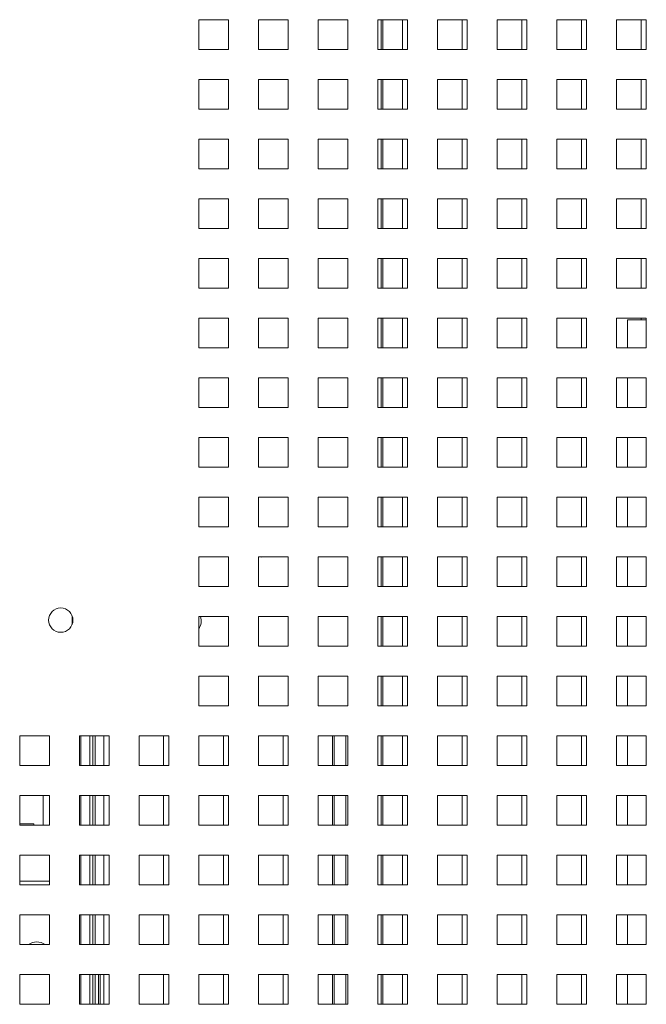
# Paper-space layout '4' of a CAD drawing. Header units: inches. Extents: x 1 to 109, y 1 to 85.
# Tile 25 of 49: x 88.83 to 92.33, y 24.35 to 29.85. Entities that reach past the tile are written whole.
import ezdxf

# ---------------------------------------------------------------- set-up
doc = ezdxf.new("R2010")
doc.units = ezdxf.units.IN
doc.header["$MEASUREMENT"] = 0

psp = doc.layouts.new('4')

# ---------------------------------------------------------------- linework, layer by layer
at = {"color": 7, "linetype": 'Continuous', "lineweight": 15, "ltscale": 5}
for p, q in [((89.9943, 29.8544), (89.8276, 29.8544)), ((89.8276, 29.8544), (89.8276, 29.6878)), ((89.9943, 29.6878), (89.9943, 29.8544)), ((90.3276, 29.8544), (90.161, 29.8544)), ((90.161, 29.8544), (90.161, 29.6878)), ((90.3276, 29.6878), (90.3276, 29.8544)), ((90.661, 29.8544), (90.4943, 29.8544)), ((90.4943, 29.8544), (90.4943, 29.6878)), ((90.661, 29.6878), (90.661, 29.8544)), ((90.9943, 29.8544), (90.8276, 29.8544)), ((90.8276, 29.8544), (90.8276, 29.6878)), ((90.8551, 29.6878), (90.8551, 29.8544)), ((90.9651, 29.8544), (90.9651, 29.6879)), ((90.9943, 29.6878), (90.9943, 29.8544)), ((91.3276, 29.8544), (91.161, 29.8544)), ((91.161, 29.8544), (91.161, 29.6878)), ((91.2985, 29.8544), (91.2985, 29.6879)), ((91.3276, 29.6878), (91.3276, 29.8544)), ((91.661, 29.8544), (91.4943, 29.8544)), ((91.4943, 29.8544), (91.4943, 29.6878)), ((91.6318, 29.8544), (91.6318, 29.6879)), ((91.661, 29.6878), (91.661, 29.8544)), ((91.9943, 29.8544), (91.8276, 29.8544)), ((91.8276, 29.8544), (91.8276, 29.6878)), ((91.9651, 29.8544), (91.9651, 29.6879)), ((91.9943, 29.6878), (91.9943, 29.8544)), ((92.3276, 29.8544), (92.161, 29.8544)), ((92.161, 29.8544), (92.161, 29.6878)), ((92.2985, 29.8544), (92.2985, 29.6879)), ((92.3276, 29.6878), (92.3276, 29.8544)), ((89.8276, 29.6878), (89.9943, 29.6878)), ((90.161, 29.6878), (90.3276, 29.6878)), ((90.4943, 29.6878), (90.661, 29.6878)), ((90.8276, 29.6878), (90.9943, 29.6878)), ((90.9651, 29.6879), (90.9943, 29.6879)), ((91.161, 29.6878), (91.3276, 29.6878)), ((91.2985, 29.6879), (91.3276, 29.6879)), ((91.4943, 29.6878), (91.661, 29.6878)), ((91.6318, 29.6879), (91.661, 29.6879)), ((91.8276, 29.6878), (91.9943, 29.6878)), ((91.9651, 29.6879), (91.9943, 29.6879)), ((92.161, 29.6878), (92.3276, 29.6878)), ((92.2985, 29.6879), (92.3276, 29.6879)), ((89.9943, 29.5211), (89.8276, 29.5211)), ((89.8276, 29.5211), (89.8276, 29.3544)), ((89.9943, 29.3544), (89.9943, 29.5211)), ((90.3276, 29.5211), (90.161, 29.5211)), ((90.161, 29.5211), (90.161, 29.3544)), ((90.3276, 29.3544), (90.3276, 29.5211)), ((90.661, 29.5211), (90.4943, 29.5211)), ((90.4943, 29.5211), (90.4943, 29.3544)), ((90.661, 29.3544), (90.661, 29.5211)), ((90.9943, 29.5211), (90.8276, 29.5211)), ((90.8276, 29.5211), (90.8276, 29.3544)), ((90.8551, 29.3544), (90.8551, 29.5211)), ((90.9651, 29.5211), (90.9651, 29.3546)), ((90.9943, 29.3544), (90.9943, 29.5211)), ((91.3276, 29.5211), (91.161, 29.5211)), ((91.161, 29.5211), (91.161, 29.3544)), ((91.2985, 29.5211), (91.2985, 29.3546)), ((91.3276, 29.3544), (91.3276, 29.5211)), ((91.661, 29.5211), (91.4943, 29.5211)), ((91.4943, 29.5211), (91.4943, 29.3544)), ((91.6318, 29.5211), (91.6318, 29.3546)), ((91.661, 29.3544), (91.661, 29.5211)), ((91.9943, 29.5211), (91.8276, 29.5211)), ((91.8276, 29.5211), (91.8276, 29.3544)), ((91.9651, 29.5211), (91.9651, 29.3546)), ((91.9943, 29.3544), (91.9943, 29.5211)), ((92.3276, 29.5211), (92.161, 29.5211)), ((92.161, 29.5211), (92.161, 29.3544)), ((92.2985, 29.5211), (92.2985, 29.3546)), ((92.3276, 29.3544), (92.3276, 29.5211)), ((89.8276, 29.3544), (89.9943, 29.3544)), ((90.161, 29.3544), (90.3276, 29.3544)), ((90.4943, 29.3544), (90.661, 29.3544)), ((90.8276, 29.3544), (90.9943, 29.3544)), ((90.9651, 29.3546), (90.9943, 29.3546)), ((91.161, 29.3544), (91.3276, 29.3544)), ((91.2985, 29.3546), (91.3276, 29.3546)), ((91.4943, 29.3544), (91.661, 29.3544)), ((91.6318, 29.3546), (91.661, 29.3546)), ((91.8276, 29.3544), (91.9943, 29.3544)), ((91.9651, 29.3546), (91.9943, 29.3546)), ((92.161, 29.3544), (92.3276, 29.3544)), ((92.2985, 29.3546), (92.3276, 29.3546)), ((89.9943, 29.1878), (89.8276, 29.1878)), ((89.8276, 29.1878), (89.8276, 29.0211)), ((89.9943, 29.0211), (89.9943, 29.1878)), ((90.3276, 29.1878), (90.161, 29.1878)), ((90.161, 29.1878), (90.161, 29.0211)), ((90.3276, 29.0211), (90.3276, 29.1878)), ((90.661, 29.1878), (90.4943, 29.1878)), ((90.4943, 29.1878), (90.4943, 29.0211)), ((90.661, 29.0211), (90.661, 29.1878)), ((90.9943, 29.1878), (90.8276, 29.1878)), ((90.8276, 29.1878), (90.8276, 29.0211)), ((90.8551, 29.0211), (90.8551, 29.1878)), ((90.9651, 29.1878), (90.9651, 29.0213)), ((90.9943, 29.0211), (90.9943, 29.1878)), ((91.3276, 29.1878), (91.161, 29.1878)), ((91.161, 29.1878), (91.161, 29.0211)), ((91.2985, 29.1878), (91.2985, 29.0213)), ((91.3276, 29.0211), (91.3276, 29.1878)), ((91.661, 29.1878), (91.4943, 29.1878)), ((91.4943, 29.1878), (91.4943, 29.0211)), ((91.6318, 29.1878), (91.6318, 29.0213)), ((91.661, 29.0211), (91.661, 29.1878)), ((91.9943, 29.1878), (91.8276, 29.1878)), ((91.8276, 29.1878), (91.8276, 29.0211)), ((91.9651, 29.1878), (91.9651, 29.0213)), ((91.9943, 29.0211), (91.9943, 29.1878)), ((92.3276, 29.1878), (92.161, 29.1878)), ((92.161, 29.1878), (92.161, 29.0211)), ((92.2985, 29.1878), (92.2985, 29.0213)), ((92.3276, 29.0211), (92.3276, 29.1878)), ((89.8276, 29.0211), (89.9943, 29.0211)), ((90.161, 29.0211), (90.3276, 29.0211)), ((90.4943, 29.0211), (90.661, 29.0211)), ((90.8276, 29.0211), (90.9943, 29.0211)), ((90.9651, 29.0213), (90.9943, 29.0213)), ((91.161, 29.0211), (91.3276, 29.0211)), ((91.2985, 29.0213), (91.3276, 29.0213)), ((91.4943, 29.0211), (91.661, 29.0211)), ((91.6318, 29.0213), (91.661, 29.0213)), ((91.8276, 29.0211), (91.9943, 29.0211)), ((91.9651, 29.0213), (91.9943, 29.0213)), ((92.161, 29.0211), (92.3276, 29.0211)), ((92.2985, 29.0213), (92.3276, 29.0213)), ((89.9943, 28.8544), (89.8276, 28.8544)), ((89.8276, 28.8544), (89.8276, 28.6878)), ((89.9943, 28.6878), (89.9943, 28.8544)), ((90.3276, 28.8544), (90.161, 28.8544)), ((90.161, 28.8544), (90.161, 28.6878)), ((90.3276, 28.6878), (90.3276, 28.8544)), ((90.661, 28.8544), (90.4943, 28.8544)), ((90.4943, 28.8544), (90.4943, 28.6878)), ((90.661, 28.6878), (90.661, 28.8544)), ((90.9943, 28.8544), (90.8276, 28.8544)), ((90.8276, 28.8544), (90.8276, 28.6878)), ((90.8551, 28.6878), (90.8551, 28.8544)), ((90.9651, 28.8544), (90.9651, 28.6879)), ((90.9943, 28.6878), (90.9943, 28.8544)), ((91.3276, 28.8544), (91.161, 28.8544)), ((91.161, 28.8544), (91.161, 28.6878)), ((91.2985, 28.8544), (91.2985, 28.6879)), ((91.3276, 28.6878), (91.3276, 28.8544)), ((91.661, 28.8544), (91.4943, 28.8544)), ((91.4943, 28.8544), (91.4943, 28.6878)), ((91.6318, 28.8544), (91.6318, 28.6879)), ((91.661, 28.6878), (91.661, 28.8544)), ((91.9943, 28.8544), (91.8276, 28.8544)), ((91.8276, 28.8544), (91.8276, 28.6878)), ((91.9651, 28.8544), (91.9651, 28.6879)), ((91.9943, 28.6878), (91.9943, 28.8544)), ((92.3276, 28.8544), (92.161, 28.8544)), ((92.161, 28.8544), (92.161, 28.6878)), ((92.2985, 28.8544), (92.2985, 28.6879)), ((92.3276, 28.6878), (92.3276, 28.8544)), ((89.8276, 28.6878), (89.9943, 28.6878)), ((90.161, 28.6878), (90.3276, 28.6878)), ((90.4943, 28.6878), (90.661, 28.6878)), ((90.8276, 28.6878), (90.9943, 28.6878)), ((90.9651, 28.6879), (90.9943, 28.6879)), ((91.161, 28.6878), (91.3276, 28.6878)), ((91.2985, 28.6879), (91.3276, 28.6879)), ((91.4943, 28.6878), (91.661, 28.6878)), ((91.6318, 28.6879), (91.661, 28.6879)), ((91.8276, 28.6878), (91.9943, 28.6878)), ((91.9651, 28.6879), (91.9943, 28.6879)), ((92.161, 28.6878), (92.3276, 28.6878)), ((92.2985, 28.6879), (92.3276, 28.6879)), ((89.9943, 28.5211), (89.8276, 28.5211)), ((89.8276, 28.5211), (89.8276, 28.3544)), ((89.9943, 28.3544), (89.9943, 28.5211)), ((90.3276, 28.5211), (90.161, 28.5211)), ((90.161, 28.5211), (90.161, 28.3544)), ((90.3276, 28.3544), (90.3276, 28.5211)), ((90.661, 28.5211), (90.4943, 28.5211)), ((90.4943, 28.5211), (90.4943, 28.3544)), ((90.661, 28.3544), (90.661, 28.5211)), ((90.9943, 28.5211), (90.8276, 28.5211)), ((90.8276, 28.5211), (90.8276, 28.3544)), ((90.8551, 28.3544), (90.8551, 28.5211)), ((90.9651, 28.5211), (90.9651, 28.3546)), ((90.9943, 28.3544), (90.9943, 28.5211)), ((91.3276, 28.5211), (91.161, 28.5211)), ((91.161, 28.5211), (91.161, 28.3544)), ((91.2985, 28.5211), (91.2985, 28.3546)), ((91.3276, 28.3544), (91.3276, 28.5211)), ((91.661, 28.5211), (91.4943, 28.5211)), ((91.4943, 28.5211), (91.4943, 28.3544)), ((91.6318, 28.5211), (91.6318, 28.3546)), ((91.661, 28.3544), (91.661, 28.5211)), ((91.9943, 28.5211), (91.8276, 28.5211)), ((91.8276, 28.5211), (91.8276, 28.3544)), ((91.9651, 28.5211), (91.9651, 28.3546)), ((91.9943, 28.3544), (91.9943, 28.5211)), ((92.3276, 28.5211), (92.161, 28.5211)), ((92.161, 28.5211), (92.161, 28.3544)), ((92.2985, 28.5211), (92.2985, 28.3546)), ((92.3276, 28.3544), (92.3276, 28.5211)), ((89.8276, 28.3544), (89.9943, 28.3544)), ((90.161, 28.3544), (90.3276, 28.3544)), ((90.4943, 28.3544), (90.661, 28.3544)), ((90.8276, 28.3544), (90.9943, 28.3544)), ((90.9651, 28.3546), (90.9943, 28.3546)), ((91.161, 28.3544), (91.3276, 28.3544)), ((91.2985, 28.3546), (91.3276, 28.3546)), ((91.4943, 28.3544), (91.661, 28.3544)), ((91.6318, 28.3546), (91.661, 28.3546)), ((91.8276, 28.3544), (91.9943, 28.3544)), ((91.9651, 28.3546), (91.9943, 28.3546)), ((92.161, 28.3544), (92.3276, 28.3544)), ((92.2985, 28.3546), (92.3276, 28.3546)), ((89.9943, 28.1878), (89.8276, 28.1878)), ((89.8276, 28.1878), (89.8276, 28.0211)), ((89.9943, 28.0211), (89.9943, 28.1878)), ((90.3276, 28.1878), (90.161, 28.1878)), ((90.161, 28.1878), (90.161, 28.0211)), ((90.3276, 28.0211), (90.3276, 28.1878)), ((90.661, 28.1878), (90.4943, 28.1878)), ((90.4943, 28.1878), (90.4943, 28.0211)), ((90.661, 28.0211), (90.661, 28.1878)), ((90.9943, 28.1878), (90.8276, 28.1878)), ((90.8276, 28.1878), (90.8276, 28.0211)), ((90.8551, 28.0211), (90.8551, 28.1878)), ((90.9651, 28.1878), (90.9651, 28.0213)), ((90.9943, 28.0211), (90.9943, 28.1878)), ((91.3276, 28.1878), (91.161, 28.1878)), ((91.161, 28.1878), (91.161, 28.0211)), ((91.2985, 28.1878), (91.2985, 28.0213)), ((91.3276, 28.0211), (91.3276, 28.1878)), ((91.661, 28.1878), (91.4943, 28.1878)), ((91.4943, 28.1878), (91.4943, 28.0211)), ((91.6318, 28.1878), (91.6318, 28.0213)), ((91.661, 28.0211), (91.661, 28.1878)), ((91.9943, 28.1878), (91.8276, 28.1878)), ((91.8276, 28.1878), (91.8276, 28.0211)), ((91.9651, 28.1878), (91.9651, 28.0213)), ((91.9943, 28.0211), (91.9943, 28.1878)), ((92.3276, 28.1878), (92.161, 28.1878)), ((92.161, 28.1878), (92.161, 28.0211)), ((92.2218, 28.1786), (92.2218, 28.0211)), ((92.2218, 28.1786), (92.3276, 28.1786)), ((92.2985, 28.1878), (92.2985, 28.1786)), ((92.3276, 28.0211), (92.3276, 28.1878)), ((89.8276, 28.0211), (89.9943, 28.0211)), ((90.161, 28.0211), (90.3276, 28.0211)), ((90.4943, 28.0211), (90.661, 28.0211)), ((90.8276, 28.0211), (90.9943, 28.0211)), ((90.9651, 28.0213), (90.9943, 28.0213)), ((91.161, 28.0211), (91.3276, 28.0211)), ((91.2985, 28.0213), (91.3276, 28.0213)), ((91.4943, 28.0211), (91.661, 28.0211)), ((91.6318, 28.0213), (91.661, 28.0213)), ((91.8276, 28.0211), (91.9943, 28.0211)), ((91.9651, 28.0213), (91.9943, 28.0213)), ((92.161, 28.0211), (92.3276, 28.0211)), ((89.9943, 27.8544), (89.8276, 27.8544)), ((89.8276, 27.8544), (89.8276, 27.6878)), ((89.9943, 27.6878), (89.9943, 27.8544)), ((90.3276, 27.8544), (90.161, 27.8544)), ((90.161, 27.8544), (90.161, 27.6878)), ((90.3276, 27.6878), (90.3276, 27.8544)), ((90.661, 27.8544), (90.4943, 27.8544)), ((90.4943, 27.8544), (90.4943, 27.6878)), ((90.661, 27.6878), (90.661, 27.8544)), ((90.9943, 27.8544), (90.8276, 27.8544)), ((90.8276, 27.8544), (90.8276, 27.6878)), ((90.8551, 27.6878), (90.8551, 27.8544)), ((90.9651, 27.8544), (90.9651, 27.6879)), ((90.9943, 27.6878), (90.9943, 27.8544)), ((91.3276, 27.8544), (91.161, 27.8544)), ((91.161, 27.8544), (91.161, 27.6878)), ((91.2985, 27.8544), (91.2985, 27.6879)), ((91.3276, 27.6878), (91.3276, 27.8544)), ((91.661, 27.8544), (91.4943, 27.8544)), ((91.4943, 27.8544), (91.4943, 27.6878)), ((91.6318, 27.8544), (91.6318, 27.6879)), ((91.661, 27.6878), (91.661, 27.8544)), ((91.9943, 27.8544), (91.8276, 27.8544)), ((91.8276, 27.8544), (91.8276, 27.6878)), ((91.9651, 27.8544), (91.9651, 27.6879)), ((91.9943, 27.6878), (91.9943, 27.8544)), ((92.3276, 27.8544), (92.161, 27.8544)), ((92.161, 27.8544), (92.161, 27.6878)), ((92.2218, 27.8544), (92.2218, 27.6878)), ((92.3276, 27.6878), (92.3276, 27.8544)), ((89.8276, 27.6878), (89.9943, 27.6878)), ((90.161, 27.6878), (90.3276, 27.6878)), ((90.4943, 27.6878), (90.661, 27.6878)), ((90.8276, 27.6878), (90.9943, 27.6878)), ((90.9651, 27.6879), (90.9943, 27.6879)), ((91.161, 27.6878), (91.3276, 27.6878)), ((91.2985, 27.6879), (91.3276, 27.6879)), ((91.4943, 27.6878), (91.661, 27.6878)), ((91.6318, 27.6879), (91.661, 27.6879)), ((91.8276, 27.6878), (91.9943, 27.6878)), ((91.9651, 27.6879), (91.9943, 27.6879)), ((92.161, 27.6878), (92.3276, 27.6878)), ((89.9943, 27.5211), (89.8276, 27.5211)), ((89.8276, 27.5211), (89.8276, 27.3544)), ((89.9943, 27.3544), (89.9943, 27.5211)), ((90.3276, 27.5211), (90.161, 27.5211)), ((90.161, 27.5211), (90.161, 27.3544)), ((90.3276, 27.3544), (90.3276, 27.5211)), ((90.661, 27.5211), (90.4943, 27.5211)), ((90.4943, 27.5211), (90.4943, 27.3544)), ((90.661, 27.3544), (90.661, 27.5211)), ((90.9943, 27.5211), (90.8276, 27.5211)), ((90.8276, 27.5211), (90.8276, 27.3544)), ((90.8551, 27.3544), (90.8551, 27.5211)), ((90.9651, 27.5211), (90.9651, 27.3546)), ((90.9943, 27.3544), (90.9943, 27.5211)), ((91.3276, 27.5211), (91.161, 27.5211)), ((91.161, 27.5211), (91.161, 27.3544)), ((91.2985, 27.5211), (91.2985, 27.3546)), ((91.3276, 27.3544), (91.3276, 27.5211)), ((91.661, 27.5211), (91.4943, 27.5211)), ((91.4943, 27.5211), (91.4943, 27.3544)), ((91.6318, 27.5211), (91.6318, 27.3546)), ((91.661, 27.3544), (91.661, 27.5211)), ((91.9943, 27.5211), (91.8276, 27.5211)), ((91.8276, 27.5211), (91.8276, 27.3544)), ((91.9651, 27.5211), (91.9651, 27.3546)), ((91.9943, 27.3544), (91.9943, 27.5211)), ((92.3276, 27.5211), (92.161, 27.5211)), ((92.161, 27.5211), (92.161, 27.3544)), ((92.2218, 27.5211), (92.2218, 27.3544)), ((92.3276, 27.3544), (92.3276, 27.5211)), ((89.8276, 27.3544), (89.9943, 27.3544)), ((90.161, 27.3544), (90.3276, 27.3544)), ((90.4943, 27.3544), (90.661, 27.3544)), ((90.8276, 27.3544), (90.9943, 27.3544)), ((90.9651, 27.3546), (90.9943, 27.3546)), ((91.161, 27.3544), (91.3276, 27.3544)), ((91.2985, 27.3546), (91.3276, 27.3546)), ((91.4943, 27.3544), (91.661, 27.3544)), ((91.6318, 27.3546), (91.661, 27.3546)), ((91.8276, 27.3544), (91.9943, 27.3544)), ((91.9651, 27.3546), (91.9943, 27.3546)), ((92.161, 27.3544), (92.3276, 27.3544)), ((89.9943, 27.1878), (89.8276, 27.1878)), ((89.8276, 27.1878), (89.8276, 27.0211)), ((89.9943, 27.0211), (89.9943, 27.1878)), ((90.3276, 27.1878), (90.161, 27.1878)), ((90.161, 27.1878), (90.161, 27.0211)), ((90.3276, 27.0211), (90.3276, 27.1878)), ((90.661, 27.1878), (90.4943, 27.1878)), ((90.4943, 27.1878), (90.4943, 27.0211)), ((90.661, 27.0211), (90.661, 27.1878)), ((90.9943, 27.1878), (90.8276, 27.1878)), ((90.8276, 27.1878), (90.8276, 27.0211)), ((90.8551, 27.0211), (90.8551, 27.1878)), ((90.9651, 27.1878), (90.9651, 27.0213)), ((90.9943, 27.0211), (90.9943, 27.1878)), ((91.3276, 27.1878), (91.161, 27.1878)), ((91.161, 27.1878), (91.161, 27.0211)), ((91.2985, 27.1878), (91.2985, 27.0213)), ((91.3276, 27.0211), (91.3276, 27.1878)), ((91.661, 27.1878), (91.4943, 27.1878)), ((91.4943, 27.1878), (91.4943, 27.0211)), ((91.6318, 27.1878), (91.6318, 27.0213)), ((91.661, 27.0211), (91.661, 27.1878)), ((91.9943, 27.1878), (91.8276, 27.1878)), ((91.8276, 27.1878), (91.8276, 27.0211)), ((91.9651, 27.1878), (91.9651, 27.0213)), ((91.9943, 27.0211), (91.9943, 27.1878)), ((92.3276, 27.1878), (92.161, 27.1878)), ((92.161, 27.1878), (92.161, 27.0211)), ((92.2218, 27.1878), (92.2218, 27.0211)), ((92.3276, 27.0211), (92.3276, 27.1878)), ((89.8276, 27.0211), (89.9943, 27.0211)), ((90.161, 27.0211), (90.3276, 27.0211)), ((90.4943, 27.0211), (90.661, 27.0211)), ((90.8276, 27.0211), (90.9943, 27.0211)), ((90.9651, 27.0213), (90.9943, 27.0213)), ((91.161, 27.0211), (91.3276, 27.0211)), ((91.2985, 27.0213), (91.3276, 27.0213)), ((91.4943, 27.0211), (91.661, 27.0211)), ((91.6318, 27.0213), (91.661, 27.0213)), ((91.8276, 27.0211), (91.9943, 27.0211)), ((91.9651, 27.0213), (91.9943, 27.0213)), ((92.161, 27.0211), (92.3276, 27.0211)), ((89.9943, 26.8544), (89.8276, 26.8544)), ((89.8276, 26.8544), (89.8276, 26.6878)), ((89.9943, 26.6878), (89.9943, 26.8544)), ((90.3276, 26.8544), (90.161, 26.8544)), ((90.161, 26.8544), (90.161, 26.6878)), ((90.1787, 26.8544), (90.1797, 26.8526)), ((90.1794, 26.8538), (90.1817, 26.8544)), ((90.1861, 26.8541), (90.1863, 26.8544)), ((90.3276, 26.6878), (90.3276, 26.8544)), ((90.661, 26.8544), (90.4943, 26.8544)), ((90.4943, 26.8544), (90.4943, 26.6878)), ((90.661, 26.6878), (90.661, 26.8544)), ((90.9943, 26.8544), (90.8276, 26.8544)), ((90.8276, 26.8544), (90.8276, 26.6878)), ((90.8551, 26.6878), (90.8551, 26.8544)), ((90.9651, 26.8544), (90.9651, 26.6879)), ((90.9943, 26.6878), (90.9943, 26.8544)), ((91.3276, 26.8544), (91.161, 26.8544)), ((91.161, 26.8544), (91.161, 26.6878)), ((91.2985, 26.8544), (91.2985, 26.6879)), ((91.3276, 26.6878), (91.3276, 26.8544)), ((91.661, 26.8544), (91.4943, 26.8544)), ((91.4943, 26.8544), (91.4943, 26.6878)), ((91.6318, 26.8544), (91.6318, 26.6879)), ((91.661, 26.6878), (91.661, 26.8544)), ((91.9943, 26.8544), (91.8276, 26.8544)), ((91.8276, 26.8544), (91.8276, 26.6878)), ((91.9651, 26.8544), (91.9651, 26.6879)), ((91.9943, 26.6878), (91.9943, 26.8544)), ((92.3276, 26.8544), (92.161, 26.8544)), ((92.161, 26.8544), (92.161, 26.6878)), ((92.2218, 26.8544), (92.2218, 26.6878)), ((92.3276, 26.6878), (92.3276, 26.8544)), ((89.8276, 26.6878), (89.9943, 26.6878)), ((90.161, 26.6878), (90.3276, 26.6878)), ((90.4943, 26.6878), (90.661, 26.6878)), ((90.8276, 26.6878), (90.9943, 26.6878)), ((90.9651, 26.6879), (90.9943, 26.6879)), ((91.161, 26.6878), (91.3276, 26.6878)), ((91.2985, 26.6879), (91.3276, 26.6879)), ((91.4943, 26.6878), (91.661, 26.6878)), ((91.6318, 26.6879), (91.661, 26.6879)), ((91.8276, 26.6878), (91.9943, 26.6878)), ((91.9651, 26.6879), (91.9943, 26.6879)), ((92.161, 26.6878), (92.3276, 26.6878)), ((89.9943, 26.5211), (89.8276, 26.5211)), ((89.8276, 26.5211), (89.8276, 26.3544)), ((89.9943, 26.3544), (89.9943, 26.5211)), ((90.3276, 26.5211), (90.161, 26.5211)), ((90.161, 26.5211), (90.161, 26.3544)), ((90.3276, 26.3544), (90.3276, 26.5211)), ((90.661, 26.5211), (90.4943, 26.5211)), ((90.4943, 26.5211), (90.4943, 26.3544)), ((90.661, 26.3544), (90.661, 26.5211)), ((90.9943, 26.5211), (90.8276, 26.5211)), ((90.8276, 26.5211), (90.8276, 26.3544)), ((90.8551, 26.3544), (90.8551, 26.5211)), ((90.9651, 26.5211), (90.9651, 26.3546)), ((90.9943, 26.3544), (90.9943, 26.5211)), ((91.3276, 26.5211), (91.161, 26.5211)), ((91.161, 26.5211), (91.161, 26.3544)), ((91.2985, 26.5211), (91.2985, 26.3546)), ((91.3276, 26.3544), (91.3276, 26.5211)), ((91.661, 26.5211), (91.4943, 26.5211)), ((91.4943, 26.5211), (91.4943, 26.3544)), ((91.6318, 26.5211), (91.6318, 26.3546)), ((91.661, 26.3544), (91.661, 26.5211)), ((91.9943, 26.5211), (91.8276, 26.5211)), ((91.8276, 26.5211), (91.8276, 26.3544)), ((91.9651, 26.5211), (91.9651, 26.3546)), ((91.9943, 26.3544), (91.9943, 26.5211)), ((92.3276, 26.5211), (92.161, 26.5211)), ((92.161, 26.5211), (92.161, 26.3544)), ((92.2218, 26.5211), (92.2218, 26.3544)), ((92.3276, 26.3544), (92.3276, 26.5211)), ((89.8276, 26.3544), (89.9943, 26.3544)), ((90.161, 26.3544), (90.3276, 26.3544)), ((90.4943, 26.3544), (90.661, 26.3544)), ((90.8276, 26.3544), (90.9943, 26.3544)), ((90.9651, 26.3546), (90.9943, 26.3546)), ((91.161, 26.3544), (91.3276, 26.3544)), ((91.2985, 26.3546), (91.3276, 26.3546)), ((91.4943, 26.3544), (91.661, 26.3544)), ((91.6318, 26.3546), (91.661, 26.3546)), ((91.8276, 26.3544), (91.9943, 26.3544)), ((91.9651, 26.3546), (91.9943, 26.3546)), ((92.161, 26.3544), (92.3276, 26.3544)), ((89.9943, 26.1878), (89.8276, 26.1878)), ((89.8276, 26.1878), (89.8276, 26.0211)), ((89.9943, 26.0211), (89.9943, 26.1878)), ((90.3276, 26.1878), (90.161, 26.1878)), ((90.161, 26.1878), (90.161, 26.0211)), ((90.3276, 26.0211), (90.3276, 26.1878)), ((90.661, 26.1878), (90.4943, 26.1878)), ((90.4943, 26.1878), (90.4943, 26.0211)), ((90.661, 26.0211), (90.661, 26.1878)), ((90.9943, 26.1878), (90.8276, 26.1878)), ((90.8276, 26.1878), (90.8276, 26.0211)), ((90.8551, 26.0211), (90.8551, 26.1878)), ((90.9651, 26.1878), (90.9651, 26.0213)), ((90.9943, 26.0211), (90.9943, 26.1878)), ((91.3276, 26.1878), (91.161, 26.1878)), ((91.161, 26.1878), (91.161, 26.0211)), ((91.2985, 26.1878), (91.2985, 26.0213)), ((91.3276, 26.0211), (91.3276, 26.1878)), ((91.661, 26.1878), (91.4943, 26.1878)), ((91.4943, 26.1878), (91.4943, 26.0211)), ((91.6318, 26.1878), (91.6318, 26.0213)), ((91.661, 26.0211), (91.661, 26.1878)), ((91.9943, 26.1878), (91.8276, 26.1878)), ((91.8276, 26.1878), (91.8276, 26.0211)), ((91.9651, 26.1878), (91.9651, 26.0213)), ((91.9943, 26.0211), (91.9943, 26.1878)), ((92.3276, 26.1878), (92.161, 26.1878)), ((92.161, 26.1878), (92.161, 26.0211)), ((92.2218, 26.1878), (92.2218, 26.0211)), ((92.3276, 26.0211), (92.3276, 26.1878)), ((89.8276, 26.0211), (89.9943, 26.0211)), ((90.161, 26.0211), (90.3276, 26.0211)), ((90.4943, 26.0211), (90.661, 26.0211)), ((90.8276, 26.0211), (90.9943, 26.0211)), ((90.9651, 26.0213), (90.9943, 26.0213)), ((91.161, 26.0211), (91.3276, 26.0211)), ((91.2985, 26.0213), (91.3276, 26.0213)), ((91.4943, 26.0211), (91.661, 26.0211)), ((91.6318, 26.0213), (91.661, 26.0213)), ((91.8276, 26.0211), (91.9943, 26.0211)), ((91.9651, 26.0213), (91.9943, 26.0213)), ((92.161, 26.0211), (92.3276, 26.0211)), ((88.9943, 25.8544), (88.8276, 25.8544)), ((88.8276, 25.8544), (88.8276, 25.6878)), ((88.9943, 25.6878), (88.9943, 25.8544)), ((89.3276, 25.8544), (89.161, 25.8544)), ((89.161, 25.8544), (89.161, 25.6878)), ((89.1695, 25.8544), (89.1695, 25.6878)), ((89.2193, 25.8544), (89.2193, 25.6878)), ((89.236, 25.8544), (89.236, 25.6878)), ((89.2485, 25.8544), (89.2485, 25.6878)), ((89.2985, 25.8544), (89.2985, 25.6879)), ((89.3276, 25.6878), (89.3276, 25.8544)), ((89.661, 25.8544), (89.4943, 25.8544)), ((89.4943, 25.8544), (89.4943, 25.6878)), ((89.6318, 25.8544), (89.6318, 25.6879)), ((89.661, 25.6878), (89.661, 25.8544)), ((89.9943, 25.8544), (89.8276, 25.8544)), ((89.8276, 25.8544), (89.8276, 25.6878)), ((89.9651, 25.8544), (89.9651, 25.6879)), ((89.9943, 25.6878), (89.9943, 25.8544)), ((90.3276, 25.8544), (90.161, 25.8544)), ((90.161, 25.8544), (90.161, 25.6878)), ((90.2985, 25.8544), (90.2985, 25.6879)), ((90.3276, 25.6878), (90.3276, 25.8544)), ((90.661, 25.8544), (90.4943, 25.8544)), ((90.4943, 25.8544), (90.4943, 25.6878)), ((90.5751, 25.8544), (90.5751, 25.6878)), ((90.661, 25.6878), (90.661, 25.8544)), ((90.9943, 25.8544), (90.8276, 25.8544)), ((90.8276, 25.8544), (90.8276, 25.6878)), ((90.8551, 25.6878), (90.8551, 25.8544)), ((90.9651, 25.8544), (90.9651, 25.6879)), ((90.9943, 25.6878), (90.9943, 25.8544)), ((91.3276, 25.8544), (91.161, 25.8544)), ((91.161, 25.8544), (91.161, 25.6878)), ((91.2985, 25.8544), (91.2985, 25.6879)), ((91.3276, 25.6878), (91.3276, 25.8544)), ((91.661, 25.8544), (91.4943, 25.8544)), ((91.4943, 25.8544), (91.4943, 25.6878)), ((91.6318, 25.8544), (91.6318, 25.6879)), ((91.661, 25.6878), (91.661, 25.8544)), ((91.9943, 25.8544), (91.8276, 25.8544)), ((91.8276, 25.8544), (91.8276, 25.6878)), ((91.9651, 25.8544), (91.9651, 25.6879)), ((91.9943, 25.6878), (91.9943, 25.8544)), ((92.3276, 25.8544), (92.161, 25.8544)), ((92.161, 25.8544), (92.161, 25.6878)), ((92.2218, 25.8544), (92.2218, 25.6878)), ((92.3276, 25.6878), (92.3276, 25.8544)), ((88.8276, 25.6878), (88.9943, 25.6878)), ((89.161, 25.6878), (89.3276, 25.6878)), ((89.2985, 25.6879), (89.3276, 25.6879)), ((89.4943, 25.6878), (89.661, 25.6878)), ((89.6318, 25.6879), (89.661, 25.6879)), ((89.8276, 25.6878), (89.9943, 25.6878)), ((89.9651, 25.6879), (89.9943, 25.6879)), ((90.161, 25.6878), (90.3276, 25.6878)), ((90.2985, 25.6879), (90.3276, 25.6879)), ((90.4943, 25.6878), (90.661, 25.6878)), ((90.8276, 25.6878), (90.9943, 25.6878)), ((90.9651, 25.6879), (90.9943, 25.6879)), ((91.161, 25.6878), (91.3276, 25.6878)), ((91.2985, 25.6879), (91.3276, 25.6879)), ((91.4943, 25.6878), (91.661, 25.6878)), ((91.6318, 25.6879), (91.661, 25.6879)), ((91.8276, 25.6878), (91.9943, 25.6878)), ((91.9651, 25.6879), (91.9943, 25.6879)), ((92.161, 25.6878), (92.3276, 25.6878)), ((88.9943, 25.5211), (88.8276, 25.5211)), ((88.8276, 25.5211), (88.8276, 25.3544)), ((88.9593, 25.3544), (88.9593, 25.5211)), ((88.9943, 25.3544), (88.9943, 25.5211)), ((89.3276, 25.5211), (89.161, 25.5211)), ((89.161, 25.5211), (89.161, 25.3544)), ((89.1695, 25.5211), (89.1695, 25.3544)), ((89.2193, 25.5211), (89.2193, 25.3544)), ((89.236, 25.5211), (89.236, 25.3544)), ((89.2485, 25.5211), (89.2485, 25.3544)), ((89.2985, 25.5211), (89.2985, 25.3546)), ((89.3276, 25.3544), (89.3276, 25.5211)), ((89.661, 25.5211), (89.4943, 25.5211)), ((89.4943, 25.5211), (89.4943, 25.3544)), ((89.6318, 25.5211), (89.6318, 25.3546)), ((89.661, 25.3544), (89.661, 25.5211)), ((89.9943, 25.5211), (89.8276, 25.5211)), ((89.8276, 25.5211), (89.8276, 25.3544)), ((89.9651, 25.5211), (89.9651, 25.3546)), ((89.9943, 25.3544), (89.9943, 25.5211)), ((90.3276, 25.5211), (90.161, 25.5211)), ((90.161, 25.5211), (90.161, 25.3544)), ((90.2985, 25.5211), (90.2985, 25.3546)), ((90.3276, 25.3544), (90.3276, 25.5211)), ((90.661, 25.5211), (90.4943, 25.5211)), ((90.4943, 25.5211), (90.4943, 25.3544)), ((90.5751, 25.5211), (90.5751, 25.3544)), ((90.661, 25.3544), (90.661, 25.5211)), ((90.9943, 25.5211), (90.8276, 25.5211)), ((90.8276, 25.5211), (90.8276, 25.3544)), ((90.8551, 25.3544), (90.8551, 25.5211)), ((90.9651, 25.5211), (90.9651, 25.3546)), ((90.9943, 25.3544), (90.9943, 25.5211)), ((91.3276, 25.5211), (91.161, 25.5211)), ((91.161, 25.5211), (91.161, 25.3544)), ((91.2985, 25.5211), (91.2985, 25.3546)), ((91.3276, 25.3544), (91.3276, 25.5211)), ((91.661, 25.5211), (91.4943, 25.5211)), ((91.4943, 25.5211), (91.4943, 25.3544)), ((91.6318, 25.5211), (91.6318, 25.3546)), ((91.661, 25.3544), (91.661, 25.5211)), ((91.9943, 25.5211), (91.8276, 25.5211)), ((91.8276, 25.5211), (91.8276, 25.3544)), ((91.9651, 25.5211), (91.9651, 25.3546)), ((91.9943, 25.3544), (91.9943, 25.5211)), ((92.3276, 25.5211), (92.161, 25.5211)), ((92.161, 25.5211), (92.161, 25.3544)), ((92.2218, 25.5211), (92.2218, 25.3544)), ((92.3276, 25.3544), (92.3276, 25.5211)), ((88.8276, 25.3625), (88.9072, 25.3625)), ((88.9072, 25.3544), (88.9072, 25.3625)), ((88.8276, 25.3544), (88.9943, 25.3544)), ((89.161, 25.3544), (89.3276, 25.3544)), ((89.2985, 25.3546), (89.3276, 25.3546)), ((89.4943, 25.3544), (89.661, 25.3544)), ((89.6318, 25.3546), (89.661, 25.3546)), ((89.8276, 25.3544), (89.9943, 25.3544)), ((89.9651, 25.3546), (89.9943, 25.3546)), ((90.161, 25.3544), (90.3276, 25.3544)), ((90.2985, 25.3546), (90.3276, 25.3546)), ((90.4943, 25.3544), (90.661, 25.3544)), ((90.8276, 25.3544), (90.9943, 25.3544)), ((90.9651, 25.3546), (90.9943, 25.3546)), ((91.161, 25.3544), (91.3276, 25.3544)), ((91.2985, 25.3546), (91.3276, 25.3546)), ((91.4943, 25.3544), (91.661, 25.3544)), ((91.6318, 25.3546), (91.661, 25.3546)), ((91.8276, 25.3544), (91.9943, 25.3544)), ((91.9651, 25.3546), (91.9943, 25.3546)), ((92.161, 25.3544), (92.3276, 25.3544)), ((88.9943, 25.1878), (88.8276, 25.1878)), ((88.8276, 25.1878), (88.8276, 25.0211)), ((88.9943, 25.0211), (88.9943, 25.1878)), ((89.3276, 25.1878), (89.161, 25.1878)), ((89.161, 25.1878), (89.161, 25.0211)), ((89.1695, 25.1878), (89.1695, 25.0211)), ((89.2193, 25.1878), (89.2193, 25.0211)), ((89.236, 25.1878), (89.236, 25.0211)), ((89.2485, 25.1878), (89.2485, 25.0211)), ((89.2985, 25.1878), (89.2985, 25.0213)), ((89.3276, 25.0211), (89.3276, 25.1878)), ((89.661, 25.1878), (89.4943, 25.1878)), ((89.4943, 25.1878), (89.4943, 25.0211)), ((89.6318, 25.1878), (89.6318, 25.0213)), ((89.661, 25.0211), (89.661, 25.1878)), ((89.9943, 25.1878), (89.8276, 25.1878)), ((89.8276, 25.1878), (89.8276, 25.0211)), ((89.9651, 25.1878), (89.9651, 25.0213)), ((89.9943, 25.0211), (89.9943, 25.1878)), ((90.3276, 25.1878), (90.161, 25.1878)), ((90.161, 25.1878), (90.161, 25.0211)), ((90.2985, 25.1878), (90.2985, 25.0213)), ((90.3276, 25.0211), (90.3276, 25.1878)), ((90.661, 25.1878), (90.4943, 25.1878)), ((90.4943, 25.1878), (90.4943, 25.0211)), ((90.5751, 25.1878), (90.5751, 25.0211)), ((90.661, 25.0211), (90.661, 25.1878)), ((90.9943, 25.1878), (90.8276, 25.1878)), ((90.8276, 25.1878), (90.8276, 25.0211)), ((90.8551, 25.0211), (90.8551, 25.1878)), ((90.9651, 25.1878), (90.9651, 25.0213)), ((90.9943, 25.0211), (90.9943, 25.1878)), ((91.3276, 25.1878), (91.161, 25.1878)), ((91.161, 25.1878), (91.161, 25.0211)), ((91.2985, 25.1878), (91.2985, 25.0213)), ((91.3276, 25.0211), (91.3276, 25.1878)), ((91.661, 25.1878), (91.4943, 25.1878)), ((91.4943, 25.1878), (91.4943, 25.0211)), ((91.6318, 25.1878), (91.6318, 25.0213)), ((91.661, 25.0211), (91.661, 25.1878)), ((91.9943, 25.1878), (91.8276, 25.1878)), ((91.8276, 25.1878), (91.8276, 25.0211)), ((91.9651, 25.1878), (91.9651, 25.0213)), ((91.9943, 25.0211), (91.9943, 25.1878)), ((92.3276, 25.1878), (92.161, 25.1878)), ((92.161, 25.1878), (92.161, 25.0211)), ((92.2218, 25.1878), (92.2218, 25.0211)), ((92.3276, 25.0211), (92.3276, 25.1878)), ((88.8276, 25.0417), (88.9943, 25.0417)), ((88.8276, 25.0211), (88.9943, 25.0211)), ((89.161, 25.0211), (89.3276, 25.0211)), ((89.2985, 25.0213), (89.3276, 25.0213)), ((89.4943, 25.0211), (89.661, 25.0211)), ((89.6318, 25.0213), (89.661, 25.0213)), ((89.8276, 25.0211), (89.9943, 25.0211)), ((89.9651, 25.0213), (89.9943, 25.0213)), ((90.161, 25.0211), (90.3276, 25.0211)), ((90.2985, 25.0213), (90.3276, 25.0213)), ((90.4943, 25.0211), (90.661, 25.0211)), ((90.8276, 25.0211), (90.9943, 25.0211)), ((90.9651, 25.0213), (90.9943, 25.0213)), ((91.161, 25.0211), (91.3276, 25.0211)), ((91.2985, 25.0213), (91.3276, 25.0213)), ((91.4943, 25.0211), (91.661, 25.0211)), ((91.6318, 25.0213), (91.661, 25.0213)), ((91.8276, 25.0211), (91.9943, 25.0211)), ((91.9651, 25.0213), (91.9943, 25.0213)), ((92.161, 25.0211), (92.3276, 25.0211)), ((88.9943, 24.8544), (88.8276, 24.8544)), ((88.8276, 24.8544), (88.8276, 24.6878)), ((88.9943, 24.6878), (88.9943, 24.8544)), ((89.3276, 24.8544), (89.161, 24.8544)), ((89.161, 24.8544), (89.161, 24.6878)), ((89.1695, 24.8544), (89.1695, 24.6878)), ((89.2193, 24.8544), (89.2193, 24.6878)), ((89.236, 24.8544), (89.236, 24.6878)), ((89.2485, 24.8544), (89.2485, 24.6878)), ((89.2985, 24.8544), (89.2985, 24.6879)), ((89.3276, 24.6878), (89.3276, 24.8544)), ((89.661, 24.8544), (89.4943, 24.8544)), ((89.4943, 24.8544), (89.4943, 24.6878)), ((89.6318, 24.8544), (89.6318, 24.6879)), ((89.661, 24.6878), (89.661, 24.8544)), ((89.9943, 24.8544), (89.8276, 24.8544)), ((89.8276, 24.8544), (89.8276, 24.6878)), ((89.9651, 24.8544), (89.9651, 24.6879)), ((89.9943, 24.6878), (89.9943, 24.8544)), ((90.3276, 24.8544), (90.161, 24.8544)), ((90.161, 24.8544), (90.161, 24.6878)), ((90.2985, 24.8544), (90.2985, 24.6879)), ((90.3276, 24.6878), (90.3276, 24.8544)), ((90.661, 24.8544), (90.4943, 24.8544)), ((90.4943, 24.8544), (90.4943, 24.6878)), ((90.5751, 24.8544), (90.5751, 24.6878)), ((90.661, 24.6878), (90.661, 24.8544)), ((90.9943, 24.8544), (90.8276, 24.8544)), ((90.8276, 24.8544), (90.8276, 24.6878)), ((90.8551, 24.6878), (90.8551, 24.8544)), ((90.9651, 24.8544), (90.9651, 24.6879)), ((90.9943, 24.6878), (90.9943, 24.8544)), ((91.3276, 24.8544), (91.161, 24.8544)), ((91.161, 24.8544), (91.161, 24.6878)), ((91.2985, 24.8544), (91.2985, 24.6879)), ((91.3276, 24.6878), (91.3276, 24.8544)), ((91.661, 24.8544), (91.4943, 24.8544)), ((91.4943, 24.8544), (91.4943, 24.6878)), ((91.6318, 24.8544), (91.6318, 24.6879)), ((91.661, 24.6878), (91.661, 24.8544)), ((91.9943, 24.8544), (91.8276, 24.8544)), ((91.8276, 24.8544), (91.8276, 24.6878)), ((91.9651, 24.8544), (91.9651, 24.6879)), ((91.9943, 24.6878), (91.9943, 24.8544)), ((92.3276, 24.8544), (92.161, 24.8544)), ((92.161, 24.8544), (92.161, 24.6878)), ((92.2218, 24.8544), (92.2218, 24.6878)), ((92.3276, 24.6878), (92.3276, 24.8544)), ((88.8276, 24.6878), (88.9943, 24.6878)), ((89.161, 24.6878), (89.3276, 24.6878)), ((89.2985, 24.6879), (89.3276, 24.6879)), ((89.4943, 24.6878), (89.661, 24.6878)), ((89.6318, 24.6879), (89.661, 24.6879)), ((89.8276, 24.6878), (89.9943, 24.6878)), ((89.9651, 24.6879), (89.9943, 24.6879)), ((90.161, 24.6878), (90.3276, 24.6878)), ((90.2985, 24.6879), (90.3276, 24.6879)), ((90.4943, 24.6878), (90.661, 24.6878)), ((90.8276, 24.6878), (90.9943, 24.6878)), ((90.9651, 24.6879), (90.9943, 24.6879)), ((91.161, 24.6878), (91.3276, 24.6878)), ((91.2985, 24.6879), (91.3276, 24.6879)), ((91.4943, 24.6878), (91.661, 24.6878)), ((91.6318, 24.6879), (91.661, 24.6879)), ((91.8276, 24.6878), (91.9943, 24.6878)), ((91.9651, 24.6879), (91.9943, 24.6879)), ((92.161, 24.6878), (92.3276, 24.6878)), ((88.9943, 24.5211), (88.8276, 24.5211)), ((88.8276, 24.5211), (88.8276, 24.3544)), ((88.9943, 24.3544), (88.9943, 24.5211)), ((89.3276, 24.5211), (89.161, 24.5211)), ((89.161, 24.5211), (89.161, 24.3544)), ((89.1695, 24.5211), (89.1695, 24.3544)), ((89.2193, 24.5211), (89.2193, 24.3544)), ((89.236, 24.5211), (89.236, 24.3544)), ((89.2485, 24.5211), (89.2485, 24.3544)), ((89.2679, 24.5211), (89.2679, 24.3544)), ((89.2776, 24.5211), (89.2776, 24.3544)), ((89.2985, 24.5211), (89.2985, 24.3546)), ((89.3276, 24.3544), (89.3276, 24.5211)), ((89.661, 24.5211), (89.4943, 24.5211)), ((89.4943, 24.5211), (89.4943, 24.3544)), ((89.6318, 24.5211), (89.6318, 24.3546)), ((89.661, 24.3544), (89.661, 24.5211)), ((89.9943, 24.5211), (89.8276, 24.5211)), ((89.8276, 24.5211), (89.8276, 24.3544)), ((89.9651, 24.5211), (89.9651, 24.3546)), ((89.9943, 24.3544), (89.9943, 24.5211)), ((90.3276, 24.5211), (90.161, 24.5211)), ((90.161, 24.5211), (90.161, 24.3544)), ((90.2985, 24.5211), (90.2985, 24.3546)), ((90.3276, 24.3544), (90.3276, 24.5211)), ((90.661, 24.5211), (90.4943, 24.5211)), ((90.4943, 24.5211), (90.4943, 24.3544)), ((90.5751, 24.5211), (90.5751, 24.3544)), ((90.661, 24.3544), (90.661, 24.5211)), ((90.9943, 24.5211), (90.8276, 24.5211)), ((90.8276, 24.5211), (90.8276, 24.3544)), ((90.8551, 24.3544), (90.8551, 24.5211)), ((90.9651, 24.5211), (90.9651, 24.3546)), ((90.9943, 24.3544), (90.9943, 24.5211)), ((91.3276, 24.5211), (91.161, 24.5211)), ((91.161, 24.5211), (91.161, 24.3544)), ((91.2985, 24.5211), (91.2985, 24.3546)), ((91.3276, 24.3544), (91.3276, 24.5211)), ((91.661, 24.5211), (91.4943, 24.5211)), ((91.4943, 24.5211), (91.4943, 24.3544)), ((91.6318, 24.5211), (91.6318, 24.3546)), ((91.661, 24.3544), (91.661, 24.5211)), ((91.9943, 24.5211), (91.8276, 24.5211)), ((91.8276, 24.5211), (91.8276, 24.3544)), ((91.9651, 24.5211), (91.9651, 24.3546)), ((91.9943, 24.3544), (91.9943, 24.5211)), ((92.3276, 24.5211), (92.161, 24.5211)), ((92.161, 24.5211), (92.161, 24.3544)), ((92.2218, 24.5211), (92.2218, 24.3544)), ((92.3276, 24.3544), (92.3276, 24.5211)), ((88.8276, 24.3544), (88.9943, 24.3544)), ((89.161, 24.3544), (89.3276, 24.3544)), ((89.2985, 24.3546), (89.3276, 24.3546)), ((89.4943, 24.3544), (89.661, 24.3544)), ((89.6318, 24.3546), (89.661, 24.3546)), ((89.8276, 24.3544), (89.9943, 24.3544)), ((89.9651, 24.3546), (89.9943, 24.3546)), ((90.161, 24.3544), (90.3276, 24.3544)), ((90.2985, 24.3546), (90.3276, 24.3546)), ((90.4943, 24.3544), (90.661, 24.3544)), ((90.8276, 24.3544), (90.9943, 24.3544)), ((90.9651, 24.3546), (90.9943, 24.3546)), ((91.161, 24.3544), (91.3276, 24.3544)), ((91.2985, 24.3546), (91.3276, 24.3546)), ((91.4943, 24.3544), (91.661, 24.3544)), ((91.6318, 24.3546), (91.661, 24.3546)), ((91.8276, 24.3544), (91.9943, 24.3544)), ((91.9651, 24.3546), (91.9943, 24.3546)), ((92.161, 24.3544), (92.3276, 24.3544))]:
    psp.add_line(p, q, dxfattribs=at)
at = {"color": 8, "linetype": 'Continuous', "lineweight": 15, "ltscale": 5}
for p, q in [((90.8468, 29.6878), (90.8468, 29.8544)), ((90.8468, 29.3544), (90.8468, 29.5211)), ((90.8468, 29.0211), (90.8468, 29.1878)), ((90.8468, 28.6878), (90.8468, 28.8544)), ((90.8468, 28.3544), (90.8468, 28.5211)), ((90.8468, 28.0211), (90.8468, 28.1878)), ((90.8468, 27.6878), (90.8468, 27.8544)), ((90.8468, 27.3544), (90.8468, 27.5211)), ((90.8468, 27.0211), (90.8468, 27.1878)), ((90.8468, 26.6878), (90.8468, 26.8544)), ((89.1203, 26.525), (89.1203, 26.4755)), ((90.8468, 26.3544), (90.8468, 26.5211)), ((90.8468, 26.0211), (90.8468, 26.1878)), ((90.5835, 25.8544), (90.5835, 25.6878)), ((90.649, 25.8544), (90.649, 25.6878)), ((90.8468, 25.6878), (90.8468, 25.8544)), ((90.5835, 25.5211), (90.5835, 25.3544)), ((90.649, 25.5211), (90.649, 25.3544)), ((90.8468, 25.3544), (90.8468, 25.5211)), ((90.5835, 25.1878), (90.5835, 25.0211)), ((90.649, 25.1878), (90.649, 25.0211)), ((90.8468, 25.0211), (90.8468, 25.1878)), ((90.5835, 24.8544), (90.5835, 24.6878)), ((90.649, 24.8544), (90.649, 24.6878)), ((90.8468, 24.6878), (90.8468, 24.8544)), ((90.5835, 24.5211), (90.5835, 24.3544)), ((90.649, 24.5211), (90.649, 24.3544)), ((90.8468, 24.3544), (90.8468, 24.5211))]:
    psp.add_line(p, q, dxfattribs=at)
at = {"color": 7, "linetype": 'Continuous', "lineweight": 15, "ltscale": 25}
psp.add_circle((89.0571, 26.5003), 0.0679, dxfattribs=at)
for centre, start, end in [((89.7631, 26.4947), 325.5153, 19.6868), ((88.9231, 24.625), 53.2318, 126.7682)]:
    psp.add_arc(centre, 0.0783, start, end, dxfattribs=at)

doc.saveas('drawing.dxf')
